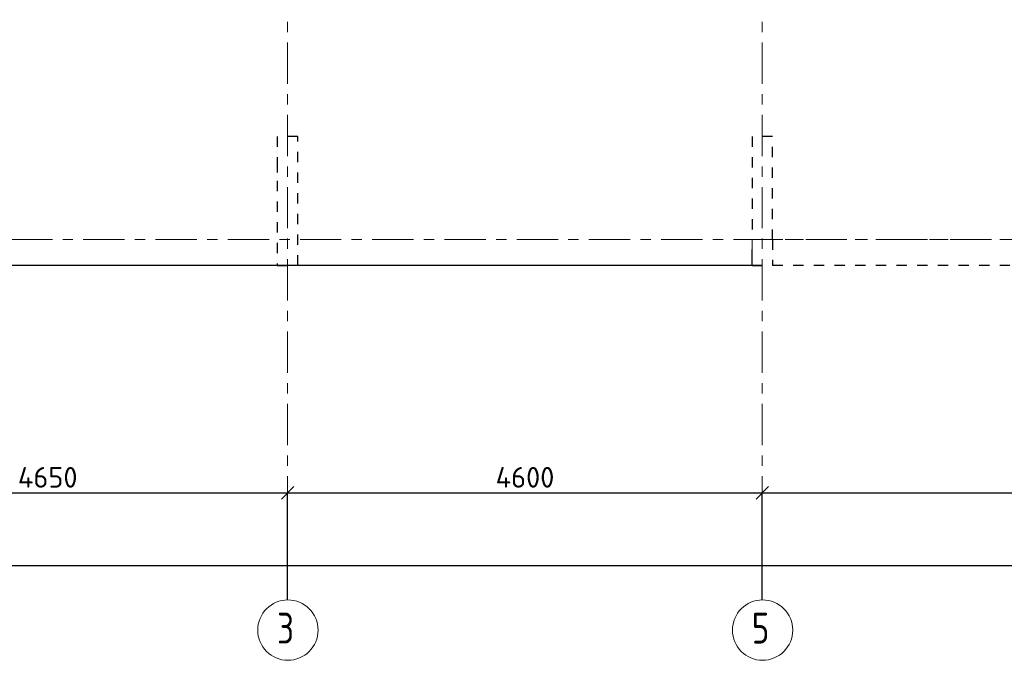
# Model space of a CAD drawing. Header units: metres. Extents: x -38 to 93, y -15 to 21.
# Tile 10 of 256: x 7 to 16, y -4 to 2. Entities that reach past the tile are written whole.
import ezdxf

# ---------------------------------------------------------------- set-up
doc = ezdxf.new("R2010")
doc.units = ezdxf.units.M
doc.header["$PDMODE"] = 65
for name, pattern in [('______11', [0.5, 0.4, -0.05, 0, -0.05]), ('______2', [0.0405, 0.03, -0.0105]), ('______3', [0.5, 0.4, -0.1]), ('______5', [1.1, 0.8, -0.1, 0.1, -0.1])]:
    doc.linetypes.add(name, pattern=pattern)
for name, color, linetype, lineweight in [('XR$1$Осевая линия (1)', 7, '______5', 13), ('XR$1$Размерная линия (1)', 7, 'Continuous', 13), ('XR$4$Балка (1)', 7, '______3', 13), ('XR$4$Перекрытие (1)', 7, 'Continuous', 35)]:
    doc.layers.add(name, color=color, linetype=linetype, lineweight=lineweight)
doc.layers.add('XR$6$Стена_ бетон несущ.', color=7, linetype='Continuous', lineweight=70, true_color=0xb4b496)
doc.styles.add('ISOCPEUR', font='txt')
doc.dimstyles.new('DIMSTYLE_3', dxfattribs={"dimtxt": 0.2, "dimasz": 0.2, "dimexe": 0, "dimexo": 0, "dimgap": 0.1, "dimtad": 2, "dimdec": 0, "dimlfac": 1000, "dimrnd": 5, "dimzin": 12, "dimdsep": 46, "dimtxsty": 'ISOCPEUR', "dimblk1": 'ALL_ML_STRICH', "dimblk2": 'ALL_ML_STRICH', "dimsah": 1, "dimcen": 0, "dimclrd": 7, "dimclre": 256, "dimclrt": 7, "dimadec": 0, "dimazin": 0, "dimtfac": 1, "dimtdec": 0, "dimtix": 1, "dimtmove": 2, "dimatfit": 3, "dimfxl": 0, "dimtzin": 0, "dimlwd": 0, "dimlwe": -3, "dimarcsym": 0})

# ---------------------------------------------------------------- blocks, each defined once
blk = doc.blocks.new('ALL_ML_STRICH')
at = {"color": 0, "linetype": 'ByBlock', "lineweight": -2}
for p, q in [((0, -0.5), (0, 0.5)), ((-1, 0), (0.5, 0)), ((-0.3, -0.3), (0.3, 0.3))]:
    blk.add_line(p, q, dxfattribs=at)
blk = doc.blocks.new('*D11')
at = {"layer": 'DEFPOINTS', "color": 7, "linetype": 'Continuous', "lineweight": 13, "transparency": 33554687}
for p in [(0.5, -3.1033), (61.6, -3.1401), (0.5, -3.1563)]:
    blk.add_point(p, dxfattribs=at)
at = {"layer": 'XR$1$Размерная линия (1)', "color": 9, "linetype": 'Continuous', "lineweight": -2, "true_color": 0xc7c7c7, "transparency": 33554687}
for p, q in [((0.5, -3.1233), (0.5, -3.1563)), ((61.6, -3.1563), (61.6, -3.1563))]:
    blk.add_line(p, q, dxfattribs=at)
at = {"layer": 'XR$1$Размерная линия (1)', "color": 7, "linetype": 'Continuous', "lineweight": -2, "transparency": 33554687}
blk.add_line((0.5, -3.1563), (61.6, -3.1563), dxfattribs=at)
at = {"layer": 'XR$1$Размерная линия (1)', "color": 7, "linetype": 'Continuous', "lineweight": 13, "transparency": 33554687, "xscale": 0.2, "yscale": 0.2, "zscale": 0.2, "rotation": 180}
blk.add_blockref('ALL_ML_STRICH', (0.5, -3.1563), dxfattribs=at)
at = {"layer": 'XR$1$Размерная линия (1)', "color": 7, "linetype": 'Continuous', "lineweight": 13, "transparency": 33554687, "xscale": 0.2, "yscale": 0.2, "zscale": 0.2}
blk.add_blockref('ALL_ML_STRICH', (61.6, -3.1563), dxfattribs=at)
at = {"layer": 'XR$1$Размерная линия (1)', "color": 7, "linetype": 'Continuous', "lineweight": 13, "transparency": 33554687, "insert": (31.1, -3.0063), "char_height": 0.2, "width": 1, "attachment_point": 5, "style": 'ISOCPEUR'}
blk.add_mtext('\\A1;{61100}', dxfattribs=at)
blk = doc.blocks.new('*D13')
at = {"layer": 'DEFPOINTS', "color": 7, "linetype": 'Continuous', "lineweight": 13, "transparency": 33554687}
for p in [(4.5, -2.452), (4.5, -3.5132), (9.15, -3.5132)]:
    blk.add_point(p, dxfattribs=at)
at = {"layer": 'XR$1$Размерная линия (1)', "color": 9, "linetype": 'Continuous', "lineweight": -2, "true_color": 0xc7c7c7, "transparency": 33554687}
for p, q in [((4.5, -3.4932), (4.5, -2.452)), ((9.15, -3.4932), (9.15, -2.452))]:
    blk.add_line(p, q, dxfattribs=at)
at = {"layer": 'XR$1$Размерная линия (1)', "color": 7, "linetype": 'Continuous', "lineweight": -2, "transparency": 33554687}
blk.add_line((4.5, -2.452), (9.15, -2.452), dxfattribs=at)
at = {"layer": 'XR$1$Размерная линия (1)', "color": 7, "linetype": 'Continuous', "lineweight": 13, "transparency": 33554687, "xscale": 0.2, "yscale": 0.2, "zscale": 0.2, "rotation": 180}
blk.add_blockref('ALL_ML_STRICH', (4.5, -2.452), dxfattribs=at)
at = {"layer": 'XR$1$Размерная линия (1)', "color": 7, "linetype": 'Continuous', "lineweight": 13, "transparency": 33554687, "xscale": 0.2, "yscale": 0.2, "zscale": 0.2}
blk.add_blockref('ALL_ML_STRICH', (9.15, -2.452), dxfattribs=at)
at = {"layer": 'XR$1$Размерная линия (1)', "color": 7, "linetype": 'Continuous', "lineweight": 13, "transparency": 33554687, "insert": (6.825, -2.302), "char_height": 0.2, "width": 0.8, "attachment_point": 5, "style": 'ISOCPEUR'}
blk.add_mtext('\\A1;{4650}', dxfattribs=at)
blk = doc.blocks.new('*D14')
at = {"layer": 'DEFPOINTS', "color": 7, "linetype": 'Continuous', "lineweight": 13, "transparency": 33554687}
for p in [(9.15, -2.452), (9.15, -3.5132), (13.75, -3.5132)]:
    blk.add_point(p, dxfattribs=at)
at = {"layer": 'XR$1$Размерная линия (1)', "color": 9, "linetype": 'Continuous', "lineweight": -2, "true_color": 0xc7c7c7, "transparency": 33554687}
for p, q in [((9.15, -3.4932), (9.15, -2.452)), ((13.75, -3.4932), (13.75, -2.452))]:
    blk.add_line(p, q, dxfattribs=at)
at = {"layer": 'XR$1$Размерная линия (1)', "color": 7, "linetype": 'Continuous', "lineweight": -2, "transparency": 33554687}
blk.add_line((9.15, -2.452), (13.75, -2.452), dxfattribs=at)
at = {"layer": 'XR$1$Размерная линия (1)', "color": 7, "linetype": 'Continuous', "lineweight": 13, "transparency": 33554687, "xscale": 0.2, "yscale": 0.2, "zscale": 0.2, "rotation": 180}
blk.add_blockref('ALL_ML_STRICH', (9.15, -2.452), dxfattribs=at)
at = {"layer": 'XR$1$Размерная линия (1)', "color": 7, "linetype": 'Continuous', "lineweight": 13, "transparency": 33554687, "xscale": 0.2, "yscale": 0.2, "zscale": 0.2}
blk.add_blockref('ALL_ML_STRICH', (13.75, -2.452), dxfattribs=at)
at = {"layer": 'XR$1$Размерная линия (1)', "color": 7, "linetype": 'Continuous', "lineweight": 13, "transparency": 33554687, "insert": (11.45, -2.302), "char_height": 0.2, "width": 0.8, "attachment_point": 5, "style": 'ISOCPEUR'}
blk.add_mtext('\\A1;{4600}', dxfattribs=at)
blk = doc.blocks.new('*D15')
at = {"layer": 'DEFPOINTS', "color": 7, "linetype": 'Continuous', "lineweight": 13, "transparency": 33554687}
for p in [(13.75, -2.452), (13.75, -3.5132), (19.45, -3.6075)]:
    blk.add_point(p, dxfattribs=at)
at = {"layer": 'XR$1$Размерная линия (1)', "color": 9, "linetype": 'Continuous', "lineweight": -2, "true_color": 0xc7c7c7, "transparency": 33554687}
for p, q in [((13.75, -3.4932), (13.75, -2.452)), ((19.45, -3.5875), (19.45, -2.452))]:
    blk.add_line(p, q, dxfattribs=at)
at = {"layer": 'XR$1$Размерная линия (1)', "color": 7, "linetype": 'Continuous', "lineweight": -2, "transparency": 33554687}
blk.add_line((13.75, -2.452), (19.45, -2.452), dxfattribs=at)
at = {"layer": 'XR$1$Размерная линия (1)', "color": 7, "linetype": 'Continuous', "lineweight": 13, "transparency": 33554687, "xscale": 0.2, "yscale": 0.2, "zscale": 0.2, "rotation": 180}
blk.add_blockref('ALL_ML_STRICH', (13.75, -2.452), dxfattribs=at)
at = {"layer": 'XR$1$Размерная линия (1)', "color": 7, "linetype": 'Continuous', "lineweight": 13, "transparency": 33554687, "xscale": 0.2, "yscale": 0.2, "zscale": 0.2}
blk.add_blockref('ALL_ML_STRICH', (19.45, -2.452), dxfattribs=at)
at = {"layer": 'XR$1$Размерная линия (1)', "color": 7, "linetype": 'Continuous', "lineweight": 13, "transparency": 33554687, "insert": (16.61, -2.302), "char_height": 0.2, "width": 0.8, "attachment_point": 5, "style": 'ISOCPEUR'}
blk.add_mtext('\\A1;{5700}', dxfattribs=at)

msp = doc.modelspace()

# ---------------------------------------------------------------- linework, layer by layer
at = {"layer": 'XR$1$Осевая линия (1)', "color": 253, "linetype": '______11', "lineweight": 13, "true_color": 0xa0a0a0, "transparency": 33554687}
for p, q in [((9.15, -3.39), (9.15, 19.78)), ((13.75, -3.39), (13.75, 8.13)), ((-2.63, 0), (62.6, 0))]:
    msp.add_line(p, q, dxfattribs=at)
at = {"layer": 'XR$1$Осевая линия (1)', "color": 7, "linetype": 'Continuous', "lineweight": 13, "transparency": 33554687}
for centre in [(9.1524, -3.7819), (13.7524, -3.7819)]:
    msp.add_circle(centre, 0.2924, dxfattribs=at)
at = {"layer": 'XR$4$Балка (1)', "color": 7, "linetype": '______2', "lineweight": 18, "transparency": 33554687}
for p, q in [((13.6501, 0.0002), (13.6501, -0.2498)), ((19.55, 0.0002), (13.6501, 0.0002))]:
    msp.add_line(p, q, dxfattribs=at)
at = {"layer": 'XR$4$Балка (1)', "color": 7, "linetype": '______2', "lineweight": 25, "transparency": 33554687}
msp.add_line((19.55, -0.2498), (13.6501, -0.2498), dxfattribs=at)
at = {"layer": 'XR$4$Перекрытие (1)', "color": 7, "linetype": 'Continuous', "lineweight": 25, "transparency": 33554687}
for q in [(0.25, -0.2498), (13.6501, -0.2498)]:
    msp.add_line((13.6501, -0.2498), q, dxfattribs=at)
at = {"layer": 'XR$6$Стена_ бетон несущ.', "color": 253, "linetype": '______2', "lineweight": -3, "true_color": 0xa0a0a0, "transparency": 33554687}
for p, q in [((9.25, 1), (9.05, 1)), ((9.05, 1), (9.05, 0.75)), ((9.25, 0.75), (9.25, 1)), ((13.85, 1), (13.65, 1)), ((13.65, 1), (13.65, 0)), ((13.85, 0), (13.85, 1)), ((9.05, 0.75), (9.05, 0.5702)), ((9.25, -0.25), (9.25, 0.75)), ((9.05, 0.5702), (9.05, -0.25)), ((13.65, 0), (13.6501, 0)), ((13.6501, -0.194), (13.6501, 0)), ((13.85, 0), (13.85, -0.194)), ((9.05, -0.25), (9.25, -0.25)), ((13.6501, -0.25), (13.6501, -0.194)), ((13.6501, -0.25), (13.85, -0.25)), ((13.85, -0.194), (13.85, -0.25))]:
    msp.add_line(p, q, dxfattribs=at)

# ---------------------------------------------------------------- texts
at = {"layer": 'XR$1$Осевая линия (1)', "color": 7, "linetype": 'Continuous', "lineweight": 13, "transparency": 33554687, "char_height": 0.3, "width": 0.326407, "attachment_point": 7, "style": 'ISOCPEUR'}
for s, insert in [('\\W0.78;3', (9.0474, -3.9124)), ('\\W0.78;5', (13.6474, -3.9124))]:
    msp.add_mtext(s, dxfattribs=dict(at, insert=insert))

# ---------------------------------------------------------------- dimensions: what is measured, and where the dimension line sits
at = {"layer": 'XR$1$Размерная линия (1)', "color": 7, "linetype": 'Continuous', "lineweight": 13, "transparency": 33554687}
for base, p1, p2, picture, middle in [((9.15, -2.452), (4.5, -3.4932), (9.15, -3.4932), '*D13', (6.825, -2.302)), ((13.75, -2.452), (9.15, -3.4932), (13.75, -3.4932), '*D14', (11.45, -2.302)), ((19.45, -2.452), (13.75, -3.4932), (19.45, -3.5875), '*D15', (16.61, -2.302)), ((61.6, -3.1563), (0.5, -3.1233), (61.6, -3.1563), '*D11', (31.1, -3.0063))]:
    dim = msp.add_linear_dim(base=base, p1=p1, p2=p2, dimstyle='DIMSTYLE_3', override={"dimpost": '<>', "dimclrd": 7, "dimclre": 9, "dimclrt": 7, "dimlwd": 0, "dimlwe": 65533}, dxfattribs=at)
    dim.commit()
    dim.dimension.update_dxf_attribs({"geometry": picture, "text_midpoint": middle, "dimtype": 160})

doc.saveas('drawing.dxf')
